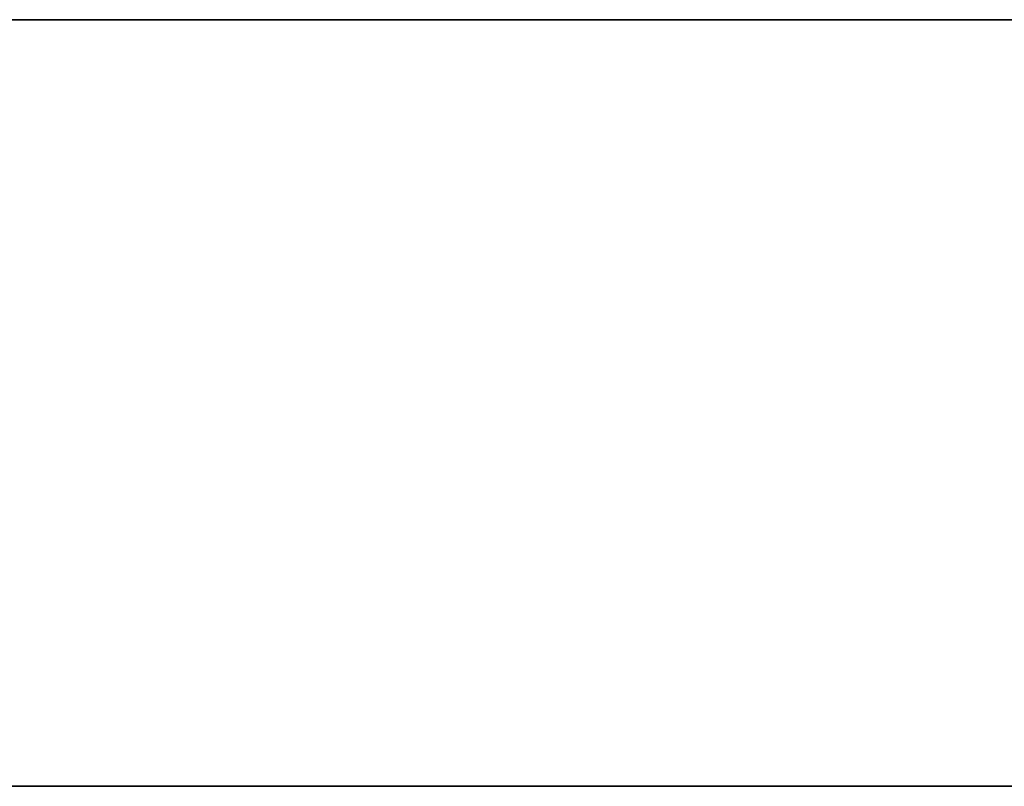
# Model space of a CAD drawing. Header units: millimetres. Extents: x 796 to 2396, y 2925 to 3240.
# Tile 18 of 32: x 1360 to 1617, y 3040 to 3240. Entities that reach past the tile are written whole.
import ezdxf

# ---------------------------------------------------------------- set-up
doc = ezdxf.new("R2010")
doc.units = ezdxf.units.MM
doc.layers.add('A-WALL', color=113, linetype='Continuous', lineweight=50)

msp = doc.modelspace()

# ---------------------------------------------------------------- meshes
at = {"layer": 'A-WALL', "lineweight": 25}
mesh = msp.add_polyface(dxfattribs=at)
corners = [(796.19, 3239.53), (796.19, 3239.53, 1100), (2396.19, 3239.53, 1100), (2396.19, 3239.53)]
mesh.append_faces([[corners[k] for k in face] for face in [(1, 2, 3, 0)]])
mesh = msp.add_polyface(dxfattribs=at)
corners = [(2396.19, 3039.53), (796.19, 3039.53), (796.19, 3239.53), (2396.19, 3239.53)]
mesh.append_faces([[corners[k] for k in face] for face in [(0, 1, 2, 3)]])
mesh = msp.add_polyface(dxfattribs=at)
corners = [(796.19, 3039.53, 1100), (2396.19, 3039.53, 1100), (2396.19, 3239.53, 1100), (796.19, 3239.53, 1100)]
mesh.append_faces([[corners[k] for k in face] for face in [(0, 1, 2, 3)]])
mesh = msp.add_polyface(dxfattribs=at)
corners = [(796.19, 3039.53), (2396.19, 3039.53), (2396.19, 3039.53, 1100), (796.19, 3039.53, 1100)]
mesh.append_faces([[corners[k] for k in face] for face in [(2, 3, 0, 1)]])

doc.saveas('drawing.dxf')
